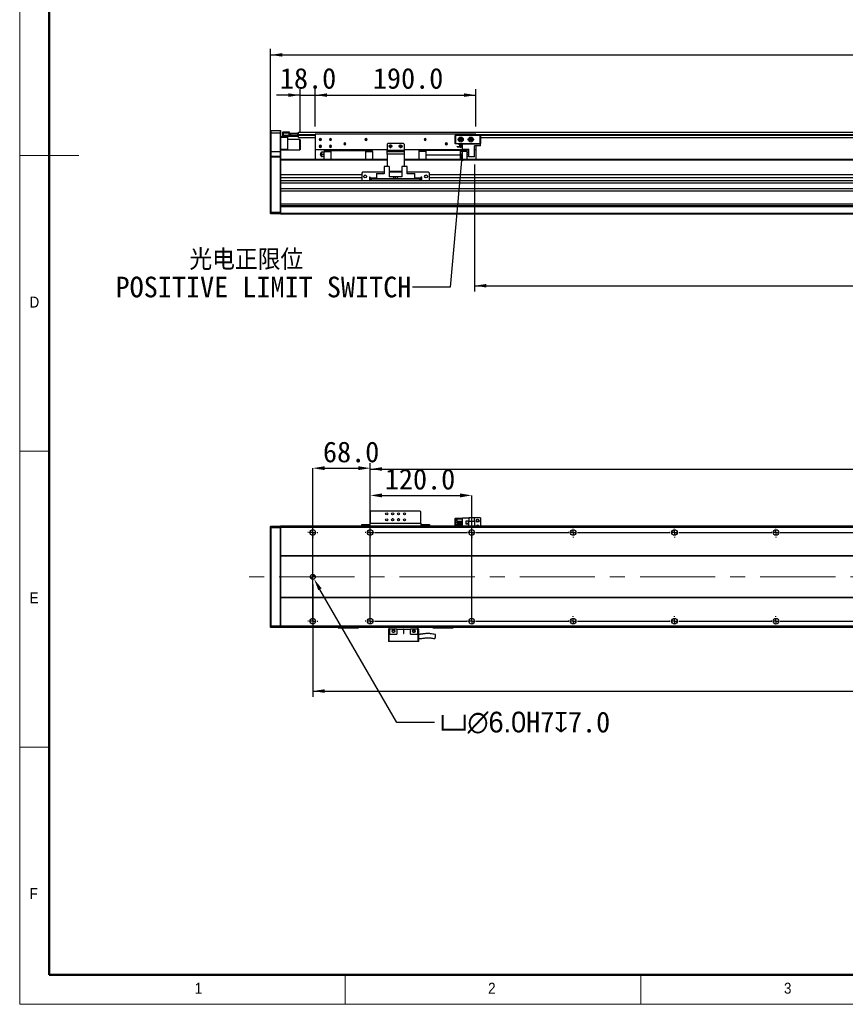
# Model space of a CAD drawing. Header units: millimetres. Extents: x 35 to 2924, y 35 to 2044.
# Tile 1 of 9: x 35 to 1012, y 35 to 1200. Entities that reach past the tile are written whole.
import ezdxf

# ---------------------------------------------------------------- set-up
doc = ezdxf.new("R2010")
doc.units = ezdxf.units.MM
doc.header["$LTSCALE"] = 7
doc.header["$PDSIZE"] = -1
doc.linetypes.add('CENTERX2', pattern=[20.32, 12.7, -2.54, 2.54, -2.54])
doc.layers.add('DIMNS', color=7, linetype='Continuous')
doc.styles.add('SLDTEXTSTYLE1', font='Gothic.ttf', dxfattribs={"width": 0.913})
doc.styles.add('SLDTEXTSTYLE10', font='txt', dxfattribs={"bigfont": 'bigfont'})
doc.styles.add('SLDTEXTSTYLE9', font='txt')
doc.dimstyles.new('SLDDIMSTYLE0', dxfattribs={"dimtxt": 24.5, "dimasz": 14, "dimexe": 0, "dimexo": 0.0625, "dimgap": 6.125, "dimtad": 2, "dimdec": 1, "dimrnd": 1e-09, "dimzin": 4, "dimdsep": 46, "dimtxsty": 'SLDTEXTSTYLE9', "dimsah": 1, "dimcen": 0.09, "dimadec": 0, "dimazin": 1, "dimtfac": 1, "dimtdec": 1, "dimtofl": 0, "dimtmove": 0, "dimatfit": 3, "dimfxl": 0, "dimfrac": 2, "dimtolj": 1, "dimtzin": 12, "dimarcsym": 0})
doc.dimstyles.new('SLDDIMSTYLE1', dxfattribs={"dimtxt": 24.5, "dimasz": 14, "dimexe": 0, "dimexo": 0.0625, "dimgap": 6.125, "dimtad": 2, "dimdec": 1, "dimrnd": 1e-09, "dimzin": 4, "dimdsep": 46, "dimtxsty": 'SLDTEXTSTYLE9', "dimsah": 1, "dimcen": 0.09, "dimadec": 0, "dimazin": 1, "dimtfac": 1, "dimtdec": 1, "dimtmove": 0, "dimatfit": 0, "dimfxl": 0, "dimfrac": 2, "dimtolj": 1, "dimtzin": 12, "dimarcsym": 0})
doc.dimstyles.new('SLDDIMSTYLE2', dxfattribs={"dimtxt": 0.18, "dimasz": 14, "dimexe": 0, "dimexo": 0.0625, "dimgap": 0, "dimtad": 0, "dimtih": 1, "dimtoh": 1, "dimdec": 0, "dimrnd": 1e-09, "dimzin": 0, "dimdsep": 46, "dimtxsty": 'Standard', "dimsah": 1, "dimcen": 0.09, "dimadec": 0, "dimazin": 0, "dimtfac": 14, "dimtdec": 0, "dimtofl": 0, "dimtmove": 0, "dimatfit": 3, "dimfxl": 0, "dimfrac": 2, "dimtolj": 1, "dimtzin": 0, "dimarcsym": 0})
doc.dimstyles.new('SLDDIMSTYLE4', dxfattribs={"dimtxt": 24.5, "dimasz": 14, "dimexe": 0, "dimexo": 0.0625, "dimgap": 6.125, "dimtad": 0, "dimtih": 1, "dimtoh": 1, "dimdec": 1, "dimrnd": 1e-09, "dimzin": 4, "dimdsep": 46, "dimtxsty": 'SLDTEXTSTYLE9', "dimsah": 1, "dimcen": 0, "dimadec": 0, "dimazin": 1, "dimtfac": 1, "dimtdec": 1, "dimtofl": 0, "dimtmove": 0, "dimatfit": 3, "dimfxl": 0, "dimfrac": 2, "dimtolj": 1, "dimtzin": 12, "dimarcsym": 0})

# ---------------------------------------------------------------- blocks, each defined once
blk = doc.blocks.new('_D')
at = {"layer": 'DIMNS'}
for p, q in [((331.7, 1046.3), (331.7, 1165.6)), ((2247.7, 1046.3), (2247.7, 1165.6)), ((331.7, 1158.6), (2247.7, 1158.6))]:
    blk.add_line(p, q, dxfattribs=at)
for points in [[(331.7, 1158.6), (345.7, 1156.5), (345.7, 1160.7)], [(2247.7, 1158.6), (2233.7, 1160.7), (2233.7, 1156.5)]]:
    blk.add_solid(points, dxfattribs=at)
at = {"layer": 'DIMNS', "insert": (1245.1, 1190.8), "char_height": 24.5, "attachment_point": 1, "style": 'SLDTEXTSTYLE9'}
blk.add_mtext('1916.0', dxfattribs=at)
blk = doc.blocks.new('_D_1')
at = {"layer": 'DIMNS'}
for p, q in [((366.7, 1111), (338.7, 1111)), ((366.7, 1067), (366.7, 1118)), ((366.7, 1111), (384.7, 1111)), ((384.7, 1073.8), (384.7, 1118)), ((384.7, 1111), (412.7, 1111))]:
    blk.add_line(p, q, dxfattribs=at)
for points in [[(366.7, 1111), (352.7, 1113.1), (352.7, 1108.9)], [(384.7, 1111), (398.7, 1108.9), (398.7, 1113.1)]]:
    blk.add_solid(points, dxfattribs=at)
at = {"layer": 'DIMNS', "insert": (342.8, 1143.1), "char_height": 24.5, "attachment_point": 1, "style": 'SLDTEXTSTYLE9'}
blk.add_mtext('18.0', dxfattribs=at)
blk = doc.blocks.new('_D_2')
at = {"layer": 'DIMNS'}
for p, q in [((384.7, 1073.8), (384.7, 1118)), ((384.7, 1111), (574.7, 1111)), ((574.7, 1073.8), (574.7, 1118))]:
    blk.add_line(p, q, dxfattribs=at)
for points in [[(384.7, 1111), (398.7, 1108.9), (398.7, 1113.1)], [(574.7, 1111), (560.7, 1113.1), (560.7, 1108.9)]]:
    blk.add_solid(points, dxfattribs=at)
at = {"layer": 'DIMNS', "insert": (452.8, 1143.1), "char_height": 24.5, "attachment_point": 1, "style": 'SLDTEXTSTYLE9'}
blk.add_mtext('190.0', dxfattribs=at)
blk = doc.blocks.new('_D_4')
at = {"layer": 'DIMNS'}
for p, q in [((573.2, 1029), (573.2, 878.4)), ((1973.2, 1025.5), (1973.2, 878.4)), ((573.2, 885.4), (1973.2, 885.4))]:
    blk.add_line(p, q, dxfattribs=at)
for points in [[(573.2, 885.4), (587.2, 883.3), (587.2, 887.5)], [(1973.2, 885.4), (1959.2, 887.5), (1959.2, 883.3)]]:
    blk.add_solid(points, dxfattribs=at)
at = {"layer": 'DIMNS', "char_height": 24.5, "attachment_point": 1, "style": 'SLDTEXTSTYLE9'}
for s, insert in [('Stroke T=', (1174.3, 917.6)), ('1400.0', (1315.9, 917.6))]:
    blk.add_mtext(s, dxfattribs=dict(at, insert=insert))
blk = doc.blocks.new('SW_NOTE_3')
at = {"layer": 'DIMNS', "color": 0, "char_height": 24.5, "attachment_point": 1}
for s, insert, style in [('    光电正限位', (-351.5, 45), 'SLDTEXTSTYLE10'), ('POSITIVE LIMIT SWITCH', (-351.5, 12.6), 'SLDTEXTSTYLE9')]:
    blk.add_mtext(s, dxfattribs=dict(at, insert=insert, style=style))
blk = doc.blocks.new('_D_13')
at = {"layer": 'DIMNS'}
for p, q in [((381.7, 532), (381.7, 398.7)), ((2197.7, 526.4), (2197.7, 398.7)), ((381.7, 405.7), (2197.7, 405.7))]:
    blk.add_line(p, q, dxfattribs=at)
for points in [[(381.7, 405.7), (395.7, 403.6), (395.7, 407.8)], [(2197.7, 405.7), (2183.7, 407.8), (2183.7, 403.6)]]:
    blk.add_solid(points, dxfattribs=at)
at = {"layer": 'DIMNS', "insert": (1259.1, 437.8), "char_height": 24.5, "attachment_point": 1, "style": 'SLDTEXTSTYLE9'}
blk.add_mtext('1816.0', dxfattribs=at)
blk = doc.blocks.new('_D_15')
at = {"layer": 'Defpoints', "color": 0}
for p in [(380.2, 543.5), (383.2, 538.3)]:
    blk.add_point(p, dxfattribs=at)
at = {"layer": 'DIMNS', "color": 0, "lineweight": -2}
for p, q in [((481.2, 368.6), (390.2, 526.1)), ((525.9, 368.6), (481.2, 368.6))]:
    blk.add_line(p, q, dxfattribs=at)
at = {"layer": 'DIMNS', "color": 0}
blk.add_solid([(392.2, 527.3), (388.2, 525), (383.2, 538.3)], dxfattribs=at)
at = {"layer": 'DIMNS', "color": 0, "insert": (532.1, 381.3), "char_height": 24.5, "attachment_point": 1, "style": 'SLDTEXTSTYLE9'}
blk.add_mtext('\\A1;{\\fGDT|b0|i0|c134|p2;v\\fMS PGothic|b0|i0|c128|p34;∅6.0}H7{\\fGDT|b0|i0|c134|p2;x}7.0', dxfattribs=at)
blk = doc.blocks.new('_D_18')
at = {"layer": 'DIMNS'}
for p, q in [((449.7, 608.1), (449.7, 675.5)), ((449.7, 668.5), (2129.7, 668.5)), ((2129.7, 608.1), (2129.7, 675.5))]:
    blk.add_line(p, q, dxfattribs=at)
for points in [[(449.7, 668.5), (463.7, 666.4), (463.7, 670.6)], [(2129.7, 668.5), (2115.7, 670.6), (2115.7, 666.4)]]:
    blk.add_solid(points, dxfattribs=at)
at = {"layer": 'DIMNS', "char_height": 24.5, "attachment_point": 1, "style": 'SLDTEXTSTYLE9'}
for s, insert in [('1680.0', (1125.3, 700.6)), ('=14×120.0(PITCH)', (1221, 700.6))]:
    blk.add_mtext(s, dxfattribs=dict(at, insert=insert))
blk = doc.blocks.new('_D_19')
at = {"layer": 'Defpoints', "color": 0}
for p in [(569.7, 637.3), (449.7, 599.2), (569.7, 488.4)]:
    blk.add_point(p, dxfattribs=at)
at = {"layer": 'DIMNS', "color": 0, "lineweight": -2}
for p, q in [((449.7, 599.3), (449.7, 637.3)), ((463.7, 637.3), (555.7, 637.3)), ((569.7, 488.4), (569.7, 637.3))]:
    blk.add_line(p, q, dxfattribs=at)
at = {"layer": 'DIMNS', "color": 0}
for points in [[(463.7, 639.6), (463.7, 634.9), (449.7, 637.3)], [(555.7, 639.6), (555.7, 634.9), (569.7, 637.3)]]:
    blk.add_solid(points, dxfattribs=at)
at = {"layer": 'DIMNS', "color": 0, "insert": (508.6, 668.8), "char_height": 24.5, "attachment_point": 2, "style": 'SLDTEXTSTYLE9'}
blk.add_mtext('\\A1;120.0', dxfattribs=at)
blk = doc.blocks.new('_D_20')
at = {"layer": 'Defpoints', "color": 0}
for p in [(449.7, 669.5), (381.7, 488.4), (449.7, 488.4)]:
    blk.add_point(p, dxfattribs=at)
at = {"layer": 'DIMNS', "color": 0, "lineweight": -2}
for p, q in [((381.7, 488.4), (381.7, 669.5)), ((395.7, 669.5), (435.7, 669.5)), ((449.7, 488.4), (449.7, 669.5))]:
    blk.add_line(p, q, dxfattribs=at)
at = {"layer": 'DIMNS', "color": 0}
for points in [[(395.7, 671.8), (395.7, 667.2), (381.7, 669.5)], [(435.7, 671.8), (435.7, 667.2), (449.7, 669.5)]]:
    blk.add_solid(points, dxfattribs=at)
at = {"layer": 'DIMNS', "color": 0, "insert": (427.1, 701), "char_height": 24.5, "attachment_point": 2, "style": 'SLDTEXTSTYLE9'}
blk.add_mtext('\\A1;68.0', dxfattribs=at)
blk = doc.blocks.new('SW_CENTERMARKSYMBOL_1')
at = {"layer": 'DIMNS', "color": 0}
for p, q in [((-5.08, 105), (-5.84, 105)), ((0, 105), (-2.54, 105)), ((0, 110.08), (0, 110.84)), ((0, 105), (0, 107.54)), ((0, 105), (0, 102.46)), ((0, 105), (2.54, 105)), ((5.08, 105), (5.84, 105)), ((182.92, 105), (182.16, 105)), ((188, 105), (185.46, 105)), ((188, 110.08), (188, 110.84)), ((188, 105), (188, 107.54)), ((188, 105), (188, 102.46)), ((188, 105), (190.54, 105)), ((193.08, 105), (193.84, 105)), ((0, 99.92), (0, 99.16)), ((188, 99.92), (188, 99.16)), ((-5.08, 0), (-5.84, 0)), ((0, 0), (-2.54, 0)), ((0, 5.08), (0, 5.84)), ((0, 0), (0, 2.54)), ((0, 0), (0, -2.54)), ((0, 0), (2.54, 0)), ((5.08, 0), (5.84, 0)), ((0, -5.08), (0, -5.84))]:
    blk.add_line(p, q, dxfattribs=at)
blk = doc.blocks.new('SW_CENTERMARKSYMBOL_2')
at = {"layer": 'DIMNS', "color": 0}
for p, q in [((-125.08, 0), (-125.84, 0)), ((-120, 0), (-122.54, 0)), ((-120, 5.08), (-120, 5.84)), ((-120, 0), (-120, 2.54)), ((-120, 0), (-120, -2.54)), ((-120, 0), (-117.46, 0)), ((-114.92, 0), (-5.08, 0)), ((-5.08, 0), (-5.84, 0)), ((0, 0), (-2.54, 0)), ((0, 0), (-2.54, 0)), ((0, 5.08), (0, 5.84)), ((0, 0), (0, 2.54)), ((0, 0), (0, 2.54)), ((0, 0), (0, -2.54)), ((0, 0), (2.54, 0)), ((0, 0), (0, -2.54)), ((0, 0), (2.54, 0)), ((5.08, 0), (5.84, 0)), ((5.08, 0), (114.92, 0)), ((114.92, 0), (114.16, 0)), ((120, 0), (117.46, 0)), ((120, 0), (117.46, 0)), ((120, 0), (117.46, 0)), ((120, 5.08), (120, 5.84)), ((120, 0), (120, 2.54)), ((120, 0), (120, 2.54)), ((120, 0), (120, 2.54)), ((120, 0), (120, -2.54)), ((120, 0), (122.54, 0)), ((120, 0), (120, -2.54)), ((120, 0), (122.54, 0)), ((120, 0), (120, -2.54)), ((120, 0), (122.54, 0)), ((125.08, 0), (125.84, 0)), ((125.08, 0), (234.92, 0)), ((234.92, 0), (234.16, 0)), ((240, 0), (237.46, 0)), ((240, 0), (237.46, 0)), ((240, 0), (237.46, 0)), ((240, 0), (237.46, 0)), ((240, 5.08), (240, 5.84)), ((240, 0), (240, 2.54)), ((240, 0), (240, 2.54)), ((240, 0), (240, 2.54)), ((240, 0), (240, 2.54)), ((240, 0), (240, -2.54)), ((240, 0), (242.54, 0)), ((240, 0), (240, -2.54)), ((240, 0), (242.54, 0)), ((240, 0), (240, -2.54)), ((240, 0), (242.54, 0)), ((240, 0), (240, -2.54)), ((240, 0), (242.54, 0)), ((245.08, 0), (245.84, 0)), ((245.08, 0), (354.92, 0)), ((354.92, 0), (354.16, 0)), ((360, 0), (357.46, 0)), ((360, 0), (357.46, 0)), ((360, 0), (357.46, 0)), ((360, 0), (357.46, 0)), ((360, 0), (357.46, 0)), ((360, 5.08), (360, 5.84)), ((360, 0), (360, 2.54)), ((360, 0), (360, 2.54)), ((360, 0), (360, 2.54)), ((360, 0), (360, 2.54)), ((360, 0), (360, 2.54)), ((360, 0), (360, -2.54)), ((360, 0), (362.54, 0)), ((360, 0), (360, -2.54)), ((360, 0), (362.54, 0)), ((360, 0), (360, -2.54)), ((360, 0), (362.54, 0)), ((360, 0), (360, -2.54)), ((360, 0), (362.54, 0)), ((360, 0), (360, -2.54)), ((360, 0), (362.54, 0)), ((365.08, 0), (365.84, 0)), ((365.08, 0), (474.92, 0)), ((-120, -5.08), (-120, -5.84)), ((0, -5.08), (0, -5.84)), ((120, -5.08), (120, -5.84)), ((240, -5.08), (240, -5.84)), ((360, -5.08), (360, -5.84))]:
    blk.add_line(p, q, dxfattribs=at)
blk = doc.blocks.new('SW_CENTERMARKSYMBOL_3')
at = {"layer": 'DIMNS', "color": 0}
for p, q in [((-245.08, 0), (-245.84, 0)), ((-240, 0), (-242.54, 0)), ((-240, 5.08), (-240, 5.84)), ((-240, 0), (-240, 2.54)), ((-240, 0), (-240, -2.54)), ((-240, 0), (-237.46, 0)), ((-234.92, 0), (-125.08, 0)), ((-125.08, 0), (-125.84, 0)), ((-120, 0), (-122.54, 0)), ((-120, 0), (-122.54, 0)), ((-120, 5.08), (-120, 5.84)), ((-120, 0), (-120, 2.54)), ((-120, 0), (-120, 2.54)), ((-120, 0), (-120, -2.54)), ((-120, 0), (-117.46, 0)), ((-120, 0), (-120, -2.54)), ((-120, 0), (-117.46, 0)), ((-114.92, 0), (-114.16, 0)), ((-114.92, 0), (-5.08, 0)), ((-5.08, 0), (-5.84, 0)), ((0, 0), (-2.54, 0)), ((0, 0), (-2.54, 0)), ((0, 0), (-2.54, 0)), ((0, 5.08), (0, 5.84)), ((0, 0), (0, 2.54)), ((0, 0), (0, 2.54)), ((0, 0), (0, 2.54)), ((0, 0), (0, -2.54)), ((0, 0), (2.54, 0)), ((0, 0), (0, -2.54)), ((0, 0), (2.54, 0)), ((0, 0), (0, -2.54)), ((0, 0), (2.54, 0)), ((5.08, 0), (5.84, 0)), ((5.08, 0), (114.92, 0)), ((114.92, 0), (114.16, 0)), ((120, 0), (117.46, 0)), ((120, 0), (117.46, 0)), ((120, 0), (117.46, 0)), ((120, 0), (117.46, 0)), ((120, 5.08), (120, 5.84)), ((120, 0), (120, 2.54)), ((120, 0), (120, 2.54)), ((120, 0), (120, 2.54)), ((120, 0), (120, 2.54)), ((120, 0), (120, -2.54)), ((120, 0), (122.54, 0)), ((120, 0), (120, -2.54)), ((120, 0), (122.54, 0)), ((120, 0), (120, -2.54)), ((120, 0), (122.54, 0)), ((120, 0), (120, -2.54)), ((120, 0), (122.54, 0)), ((125.08, 0), (125.84, 0)), ((125.08, 0), (234.92, 0)), ((234.92, 0), (234.16, 0)), ((240, 0), (237.46, 0)), ((240, 0), (237.46, 0)), ((240, 0), (237.46, 0)), ((240, 0), (237.46, 0)), ((240, 0), (237.46, 0)), ((240, 5.08), (240, 5.84)), ((240, 0), (240, 2.54)), ((240, 0), (240, 2.54)), ((240, 0), (240, 2.54)), ((240, 0), (240, 2.54)), ((240, 0), (240, 2.54)), ((240, 0), (240, -2.54)), ((240, 0), (242.54, 0)), ((240, 0), (240, -2.54)), ((240, 0), (242.54, 0)), ((240, 0), (240, -2.54)), ((240, 0), (242.54, 0)), ((240, 0), (240, -2.54)), ((240, 0), (242.54, 0)), ((240, 0), (240, -2.54)), ((240, 0), (242.54, 0)), ((245.08, 0), (245.84, 0)), ((245.08, 0), (354.92, 0)), ((-240, -5.08), (-240, -5.84)), ((-120, -5.08), (-120, -5.84)), ((0, -5.08), (0, -5.84)), ((120, -5.08), (120, -5.84)), ((240, -5.08), (240, -5.84))]:
    blk.add_line(p, q, dxfattribs=at)
blk = doc.blocks.new('SW_DOWELSYMBOL_0')
at = {"linetype": 'Continuous', "lineweight": 18}
h = blk.add_hatch(color=0, dxfattribs=at)
edge = h.paths.add_edge_path(flags=0)
edge.add_arc((0, 0), 3, 180, 270)
edge.add_line((0, -3), (0, 0))
edge.add_line((0, 0), (-3, 0))
h = blk.add_hatch(color=0, dxfattribs=at)
edge = h.paths.add_edge_path(flags=0)
edge.add_arc((0, 0), 3, 0, 90)
edge.add_line((0, 3), (0, 0))
edge.add_line((0, 0), (3, 0))
at = {"layer": 'DIMNS', "color": 0}
blk.add_circle((0, 0), 3, dxfattribs=at)

msp = doc.modelspace()

# ---------------------------------------------------------------- linework, layer by layer
at = {"color": 7, "linetype": 'Continuous', "lineweight": 18}
for p, q in [((35, 2044), (35, 35)), ((70, 2009), (70, 70)), ((35, 1039.5), (105, 1039.5)), ((35, 689.5), (70, 689.5)), ((70, 339.5), (35, 339.5)), ((70, 70), (2870, 70)), ((420, 35), (420, 70)), ((770, 70), (770, 35)), ((861, 70), (2870, 70)), ((35, 35), (2905, 35))]:
    msp.add_line(p, q, dxfattribs=at)
at = {"color": 7, "linetype": 'Continuous', "lineweight": 50}
for p, q in [((70, 2009), (70, 70)), ((70, 70), (2870, 70))]:
    msp.add_line(p, q, dxfattribs=at)
at = {"color": 7, "linetype": 'Continuous', "lineweight": 25}
for p, q in [((331.99, 1068.93), (331.69, 1068.63)), ((331.69, 1065.93), (331.69, 1068.63)), ((331.99, 1065.93), (331.69, 1065.93)), ((331.69, 1043.93), (331.69, 1065.93)), ((331.99, 1068.93), (331.99, 1065.93)), ((331.99, 1068.93), (343.39, 1068.93)), ((331.99, 1065.93), (331.99, 1043.93)), ((343.39, 1065.93), (331.99, 1065.93)), ((343.39, 1065.93), (343.39, 1068.93)), ((343.39, 1068.93), (343.69, 1068.63)), ((343.39, 1043.93), (343.39, 1065.93)), ((343.39, 1065.93), (343.69, 1065.93)), ((343.69, 1068.63), (343.69, 1065.93)), ((343.69, 1065.93), (343.69, 1043.93)), ((343.69, 1061.93), (346.49, 1061.93)), ((351.69, 1060.93), (343.69, 1060.93)), ((346.19, 1067.13), (346.49, 1067.43)), ((346.19, 1065.93), (346.19, 1067.13)), ((346.19, 1063.43), (346.19, 1065.93)), ((346.19, 1065.93), (346.49, 1065.93)), ((346.19, 1062.23), (346.19, 1063.43)), ((346.49, 1063.43), (346.19, 1063.43)), ((346.49, 1061.93), (346.19, 1062.23)), ((346.49, 1067.43), (346.49, 1065.93)), ((346.49, 1067.43), (353.69, 1067.43)), ((346.49, 1065.93), (346.49, 1063.43)), ((353.69, 1065.93), (346.49, 1065.93)), ((346.49, 1063.43), (346.49, 1061.93)), ((346.49, 1063.43), (363.89, 1063.43)), ((363.89, 1061.93), (346.49, 1061.93)), ((351.69, 1061.93), (351.69, 1060.93)), ((351.69, 1060.93), (351.69, 1046.93)), ((353.69, 1067.43), (353.69, 1065.93)), ((353.69, 1063.63), (353.69, 1065.93)), ((353.69, 1063.93), (363.89, 1063.93)), ((363.89, 1063.63), (353.69, 1063.63)), ((354.19, 1063.93), (354.19, 1064.13)), ((354.19, 1064.13), (354.69, 1064.13)), ((354.69, 1064.13), (354.69, 1066.13)), ((354.69, 1066.13), (355.19, 1066.13)), ((355.19, 1064.13), (354.69, 1064.13)), ((355.19, 1066.13), (355.19, 1064.13)), ((355.19, 1066.13), (364.19, 1066.13)), ((355.19, 1064.13), (364.19, 1064.13)), ((363.89, 1063.93), (364.19, 1063.63)), ((363.89, 1063.93), (363.89, 1063.63)), ((363.89, 1063.93), (364.69, 1063.93)), ((363.89, 1063.43), (363.89, 1063.63)), ((363.89, 1063.63), (364.19, 1063.63)), ((363.89, 1061.93), (363.89, 1063.43)), ((363.89, 1063.43), (364.19, 1063.43)), ((363.89, 1061.93), (364.19, 1062.23)), ((364.19, 1064.13), (364.19, 1066.13)), ((364.19, 1066.13), (364.69, 1066.13)), ((364.69, 1064.13), (364.19, 1064.13)), ((364.19, 1063.63), (364.19, 1063.43)), ((364.19, 1063.43), (364.19, 1062.23)), ((364.69, 1067.28), (2215.69, 1067.28)), ((364.69, 1066.13), (364.69, 1067.28)), ((364.69, 1066.13), (364.69, 1065.94)), ((364.69, 1064.28), (364.69, 1065.94)), ((364.69, 1063.78), (364.69, 1064.28)), ((364.69, 1060.78), (364.69, 1063.78)), ((364.69, 1060.78), (384.69, 1060.78)), ((574.69, 1064.93), (384.69, 1064.93)), ((384.69, 1064.93), (384.69, 1046.43)), ((550.19, 1063.13), (550.49, 1063.43)), ((550.19, 1053.73), (550.19, 1063.13)), ((550.49, 1063.01), (550.19, 1063.13)), ((550.49, 1063.43), (579.89, 1063.43)), ((550.49, 1063.43), (550.61, 1063.13)), ((550.61, 1063.13), (550.49, 1063.01)), ((550.49, 1063.01), (550.49, 1053.86)), ((579.77, 1063.13), (550.61, 1063.13)), ((574.69, 1064.93), (574.69, 1063.43)), ((579.89, 1063.43), (579.77, 1063.13)), ((579.89, 1063.01), (579.77, 1063.13)), ((579.89, 1063.43), (580.19, 1063.13)), ((580.19, 1063.13), (579.89, 1063.01)), ((579.89, 1053.86), (579.89, 1063.01)), ((580.19, 1063.13), (580.19, 1053.73)), ((580.19, 1060.78), (2001.19, 1060.78)), ((366.39, 1058.43), (351.69, 1058.43)), ((366.69, 1058.13), (366.39, 1058.43)), ((366.39, 1046.83), (366.39, 1058.43)), ((366.69, 1058.13), (366.69, 1047.11)), ((390.69, 1058.43), (389.44, 1058.43)), ((390.69, 1050.43), (389.44, 1050.43)), ((390.69, 1058.43), (391.94, 1058.43)), ((390.69, 1050.43), (391.94, 1050.43)), ((402.69, 1058.43), (401.44, 1058.43)), ((402.69, 1050.43), (401.44, 1050.43)), ((402.69, 1058.43), (403.94, 1058.43)), ((402.69, 1050.43), (403.94, 1050.43)), ((419.69, 1053.43), (418.44, 1053.43)), ((419.69, 1053.43), (420.94, 1053.43)), ((444.69, 1058.43), (443.44, 1058.43)), ((444.69, 1058.43), (445.94, 1058.43)), ((470.69, 1053.93), (469.69, 1052.93)), ((469.69, 1052.93), (469.69, 1045.93)), ((488.69, 1053.93), (470.69, 1053.93)), ((473.69, 1050.43), (472.44, 1050.43)), ((473.69, 1050.43), (474.94, 1050.43)), ((485.69, 1050.43), (484.44, 1050.43)), ((485.69, 1050.43), (486.94, 1050.43)), ((489.69, 1052.93), (488.69, 1053.93)), ((489.69, 1052.93), (489.69, 1045.93)), ((514.69, 1058.43), (513.44, 1058.43)), ((514.69, 1058.43), (515.94, 1058.43)), ((539.69, 1053.43), (538.44, 1053.43)), ((539.69, 1053.43), (540.94, 1053.43)), ((550.49, 1053.86), (550.19, 1053.73)), ((550.49, 1053.43), (550.19, 1053.73)), ((550.49, 1053.86), (550.61, 1053.73)), ((550.61, 1053.73), (550.49, 1053.43)), ((558.69, 1053.43), (550.49, 1053.43)), ((550.61, 1053.73), (579.77, 1053.73)), ((552.49, 1049.88), (552.49, 1050.18)), ((552.49, 1050.18), (558.69, 1050.18)), ((552.49, 1049.88), (558.69, 1049.88)), ((554.89, 1052.83), (558.69, 1052.83)), ((554.89, 1052.13), (554.89, 1052.83)), ((554.89, 1052.13), (558.69, 1052.13)), ((556.69, 1058.43), (555.44, 1058.43)), ((555.44, 1050.43), (555.47, 1050.18)), ((556.69, 1050.43), (555.44, 1050.43)), ((556.69, 1058.43), (557.94, 1058.43)), ((556.69, 1050.43), (557.94, 1050.43)), ((557.92, 1050.18), (557.94, 1050.43)), ((558.69, 1047.23), (558.69, 1053.43)), ((558.69, 1053.43), (580.19, 1053.43)), ((568.69, 1058.43), (567.44, 1058.43)), ((568.69, 1058.43), (569.94, 1058.43)), ((573.19, 1037.93), (573.19, 1050.83)), ((580.19, 1050.83), (573.19, 1050.83)), ((574.69, 1050.83), (574.69, 1046.43)), ((579.77, 1053.73), (579.89, 1053.86)), ((579.77, 1053.73), (579.89, 1053.43)), ((580.19, 1053.73), (579.89, 1053.86)), ((580.19, 1053.73), (579.89, 1053.43)), ((580.19, 1050.83), (580.19, 1053.43)), ((331.99, 1043.93), (331.69, 1043.93)), ((331.69, 1038.63), (331.69, 1043.93)), ((331.99, 1038.93), (331.69, 1038.63)), ((331.69, 1037.43), (331.69, 1038.63)), ((331.69, 972.56), (331.69, 1037.43)), ((331.99, 1037.43), (331.69, 1037.43)), ((331.99, 1043.93), (331.99, 1038.93)), ((343.39, 1043.93), (331.99, 1043.93)), ((331.99, 1038.93), (331.99, 1037.43)), ((331.99, 1038.93), (343.39, 1038.93)), ((331.99, 1037.43), (331.99, 972.43)), ((343.39, 1037.43), (331.99, 1037.43)), ((343.39, 1038.93), (343.39, 1043.93)), ((343.69, 1043.93), (343.39, 1043.93)), ((343.39, 1037.43), (343.39, 1038.93)), ((343.69, 1038.63), (343.39, 1038.93)), ((343.39, 972.43), (343.39, 1037.43)), ((343.69, 1037.43), (343.39, 1037.43)), ((343.69, 1046.93), (351.69, 1046.93)), ((351.69, 1045.93), (343.69, 1045.93)), ((343.69, 1043.93), (343.69, 1038.63)), ((343.69, 1038.63), (343.69, 1037.43)), ((343.69, 1037.43), (343.69, 1034.65)), ((351.69, 1046.93), (351.69, 1045.93)), ((351.69, 1046.43), (366.39, 1046.43)), ((366.39, 1046.43), (366.39, 1046.83)), ((366.39, 1046.43), (366.69, 1046.73)), ((366.69, 1047.11), (366.69, 1046.73)), ((469.69, 1046.43), (384.69, 1046.43)), ((384.69, 1046.43), (384.69, 1034.93)), ((395.19, 1043.43), (392.87, 1043.43)), ((392.87, 1040.93), (395.19, 1040.93)), ((395.19, 1038.43), (392.87, 1038.43)), ((403.44, 1045.33), (395.19, 1045.33)), ((395.19, 1045.33), (395.19, 1044.38)), ((395.19, 1044.38), (403.44, 1044.38)), ((395.19, 1034.93), (395.19, 1044.38)), ((403.44, 1045.43), (403.44, 1046.43)), ((403.44, 1045.43), (443.94, 1045.43)), ((403.44, 1034.93), (403.44, 1045.43)), ((443.94, 1045.43), (443.94, 1046.43)), ((443.94, 1045.43), (443.94, 1034.93)), ((452.19, 1045.33), (443.94, 1045.33)), ((443.94, 1044.38), (452.19, 1044.38)), ((452.19, 1044.38), (452.19, 1045.33)), ((452.19, 1044.38), (452.19, 1034.93)), ((469.69, 1045.93), (489.69, 1045.93)), ((469.69, 1044.43), (469.69, 1045.93)), ((469.69, 1044.43), (489.69, 1044.43)), ((469.69, 1040.93), (469.69, 1044.43)), ((469.69, 1040.93), (469.69, 1026.68)), ((489.69, 1040.93), (469.69, 1040.93)), ((566.24, 1046.43), (489.69, 1046.43)), ((489.69, 1045.93), (489.69, 1044.43)), ((489.69, 1044.43), (489.69, 1040.93)), ((489.69, 1040.93), (489.69, 1026.68)), ((515.44, 1045.33), (507.19, 1045.33)), ((507.19, 1045.33), (507.19, 1044.38)), ((515.44, 1044.38), (507.19, 1044.38)), ((507.19, 1044.38), (507.19, 1034.93)), ((515.44, 1046.43), (515.44, 1045.43)), ((555.94, 1045.43), (515.44, 1045.43)), ((515.44, 1045.43), (515.44, 1040.43)), ((515.44, 1040.43), (555.94, 1040.43)), ((515.44, 1040.43), (515.44, 1040.13)), ((555.94, 1040.13), (515.44, 1040.13)), ((515.44, 1040.13), (515.44, 1034.93)), ((555.94, 1045.43), (555.94, 1046.43)), ((555.94, 1045.43), (555.94, 1040.43)), ((564.19, 1045.33), (555.94, 1045.33)), ((564.19, 1044.38), (555.94, 1044.38)), ((555.94, 1040.13), (555.94, 1040.43)), ((555.94, 1040.13), (555.94, 1034.93)), ((558.69, 1047.23), (566.24, 1047.23)), ((564.19, 1044.38), (564.19, 1045.33)), ((564.19, 1034.93), (564.19, 1044.38)), ((564.19, 1043.43), (566.24, 1043.43)), ((564.19, 1040.93), (566.24, 1040.93)), ((566.24, 1038.43), (564.19, 1038.43)), ((566.24, 1037.93), (566.24, 1047.23)), ((573.19, 1037.93), (566.24, 1037.93)), ((574.69, 1046.43), (573.19, 1046.43)), ((574.69, 1046.43), (574.69, 1034.93)), ((469.69, 1034.93), (343.69, 1034.93)), ((343.69, 1034.65), (343.69, 1033.93)), ((343.69, 1033.93), (343.69, 1016.48)), ((466.19, 1026.68), (466.19, 1017.78)), ((472.19, 1026.68), (466.19, 1026.68)), ((472.19, 1026.68), (472.19, 1014.28)), ((487.19, 1026.68), (487.19, 1014.28)), ((493.19, 1026.68), (487.19, 1026.68)), ((1973.19, 1034.93), (489.69, 1034.93)), ((493.19, 1017.78), (493.19, 1026.68)), ((343.69, 1016.48), (343.69, 1013.08)), ((439.69, 1016.48), (343.69, 1016.48)), ((440.69, 1019.78), (439.69, 1018.78)), ((439.69, 1018.78), (439.69, 1010.78)), ((466.19, 1019.78), (440.69, 1019.78)), ((449.69, 1013.78), (448.69, 1013.78)), ((448.69, 1013.78), (448.69, 1009.78)), ((449.69, 1012.78), (449.69, 1013.78)), ((456.99, 1018.28), (464.79, 1018.28)), ((456.99, 1018.28), (456.99, 1017.78)), ((456.99, 1017.78), (456.99, 1011.78)), ((466.19, 1017.78), (456.99, 1017.78)), ((465.29, 1017.78), (464.79, 1018.28)), ((487.19, 1020.43), (472.19, 1020.43)), ((487.19, 1019.78), (472.19, 1019.78)), ((477.69, 1014.28), (472.19, 1014.28)), ((477.69, 1011.78), (477.69, 1014.28)), ((479.69, 1014.28), (477.69, 1014.28)), ((479.69, 1011.78), (479.69, 1014.28)), ((481.69, 1014.28), (479.69, 1014.28)), ((481.69, 1014.28), (481.69, 1011.78)), ((487.19, 1014.28), (481.69, 1014.28)), ((518.69, 1019.78), (493.19, 1019.78)), ((502.39, 1017.78), (493.19, 1017.78)), ((494.59, 1018.28), (494.09, 1017.78)), ((494.59, 1018.28), (502.39, 1018.28)), ((502.39, 1017.78), (502.39, 1018.28)), ((502.39, 1011.78), (502.39, 1017.78)), ((510.69, 1013.78), (509.69, 1013.78)), ((509.69, 1013.78), (509.69, 1012.78)), ((510.69, 1009.78), (510.69, 1013.78)), ((519.69, 1018.78), (518.69, 1019.78)), ((519.69, 1010.78), (519.69, 1018.78)), ((2059.69, 1016.48), (519.69, 1016.48)), ((439.69, 1013.08), (343.69, 1013.08)), ((343.69, 1013.08), (343.69, 1009.56)), ((2235.69, 1009.56), (343.69, 1009.56)), ((343.69, 1009.56), (343.69, 1008.25)), ((343.69, 1008.25), (343.69, 972.56)), ((2235.69, 1006.96), (343.69, 1006.96)), ((439.69, 1010.78), (440.69, 1009.78)), ((440.69, 1009.78), (448.69, 1009.78)), ((449.69, 1013.08), (448.69, 1013.08)), ((449.69, 1012.78), (449.69, 1011.78)), ((449.69, 1009.78), (449.69, 1011.78)), ((449.69, 1011.78), (450.69, 1011.78)), ((450.69, 1009.78), (449.69, 1009.78)), ((450.69, 1011.78), (450.69, 1009.78)), ((508.69, 1011.78), (450.69, 1011.78)), ((508.69, 1009.78), (450.69, 1009.78)), ((508.69, 1009.78), (508.69, 1011.78)), ((508.69, 1011.78), (509.69, 1011.78)), ((509.69, 1009.78), (508.69, 1009.78)), ((510.69, 1013.08), (509.69, 1013.08)), ((509.69, 1011.78), (509.69, 1012.78)), ((509.69, 1011.78), (509.69, 1009.78)), ((510.69, 1009.78), (518.69, 1009.78)), ((518.69, 1009.78), (519.69, 1010.78)), ((2059.69, 1013.08), (519.69, 1013.08)), ((2235.69, 1000.03), (343.69, 1000.03)), ((2235.69, 997.43), (343.69, 997.43)), ((2235.69, 981.93), (343.69, 981.93)), ((2235.69, 979.93), (343.69, 979.93)), ((2235.69, 978.93), (343.69, 978.93)), ((331.69, 970.73), (331.69, 972.56)), ((331.69, 972.56), (331.99, 972.43)), ((331.69, 970.73), (331.99, 970.43)), ((331.99, 972.43), (331.99, 970.43)), ((331.99, 972.43), (343.39, 972.43)), ((343.39, 970.43), (331.99, 970.43)), ((343.69, 972.56), (343.39, 972.43)), ((343.39, 970.43), (343.39, 972.43)), ((343.69, 970.73), (343.39, 970.43)), ((343.69, 972.56), (343.69, 972.36)), ((343.69, 972.36), (343.69, 970.93)), ((2235.69, 970.93), (343.69, 970.93)), ((343.69, 970.93), (343.69, 969.93)), ((2235.69, 969.93), (343.69, 969.93)), ((450.69, 618.66), (449.69, 617.66)), ((449.69, 617.66), (449.69, 603.86)), ((508.69, 618.66), (450.69, 618.66)), ((509.69, 617.66), (508.69, 618.66)), ((509.69, 603.86), (509.69, 617.66)), ((550.49, 610.36), (550.19, 610.06)), ((550.49, 610.06), (550.19, 610.06)), ((550.19, 600.86), (550.19, 610.06)), ((550.49, 610.36), (550.61, 610.36)), ((550.61, 610.36), (550.49, 610.06)), ((550.49, 610.06), (550.49, 600.86)), ((554.89, 610.06), (550.49, 610.06)), ((550.61, 610.36), (554.89, 610.36)), ((552.49, 606.92), (552.49, 609.42)), ((552.49, 609.42), (558.69, 609.42)), ((552.49, 606.92), (558.69, 606.92)), ((554.89, 609.42), (554.89, 610.36)), ((554.89, 610.36), (558.69, 610.36)), ((554.89, 605.88), (554.89, 606.92)), ((558.69, 600.86), (558.69, 610.66)), ((558.69, 610.66), (566.24, 610.66)), ((565.99, 606.96), (562.79, 606.96)), ((562.79, 606.96), (562.79, 603.76)), ((565.89, 606.86), (562.89, 606.86)), ((562.89, 606.86), (562.89, 603.86)), ((565.89, 603.86), (565.89, 606.86)), ((565.99, 603.76), (565.99, 606.96)), ((573.19, 610.66), (566.24, 610.66)), ((566.24, 610.66), (566.24, 606.36)), ((573.19, 606.36), (566.24, 606.36)), ((566.24, 601.36), (566.24, 606.36)), ((573.19, 606.36), (573.19, 610.66)), ((580.19, 610.66), (573.19, 610.66)), ((573.19, 606.36), (573.19, 601.36)), ((580.19, 610.66), (580.19, 600.86)), ((331.69, 600.56), (331.99, 600.86)), ((331.69, 598.73), (331.69, 600.56)), ((331.69, 598.73), (331.99, 598.86)), ((331.69, 482.98), (331.69, 598.73)), ((331.99, 600.86), (331.99, 598.86)), ((331.99, 600.86), (343.39, 600.86)), ((331.99, 598.86), (331.99, 482.86)), ((343.39, 598.86), (331.99, 598.86)), ((343.39, 598.86), (343.39, 600.86)), ((343.69, 600.56), (343.39, 600.86)), ((343.39, 482.86), (343.39, 598.86)), ((343.69, 598.73), (343.39, 598.86)), ((2235.69, 600.86), (343.69, 600.86)), ((343.69, 600.86), (343.69, 600.56)), ((343.69, 600.56), (343.69, 600.36)), ((2235.69, 600.36), (343.69, 600.36)), ((343.69, 600.36), (343.69, 599.36)), ((2235.69, 599.36), (343.69, 599.36)), ((343.69, 599.36), (343.69, 565.86)), ((439.69, 600.86), (439.69, 602.86)), ((439.69, 602.86), (440.69, 602.86)), ((440.69, 602.86), (440.69, 600.86)), ((440.69, 602.86), (448.69, 602.86)), ((448.69, 602.86), (448.69, 600.86)), ((449.69, 602.86), (448.69, 602.86)), ((449.69, 600.86), (449.69, 603.86)), ((509.69, 603.86), (449.69, 603.86)), ((509.69, 603.86), (509.69, 600.86)), ((510.69, 602.86), (509.69, 602.86)), ((510.69, 602.86), (510.69, 600.86)), ((510.69, 602.86), (518.69, 602.86)), ((518.69, 600.86), (518.69, 602.86)), ((518.69, 602.86), (519.69, 602.86)), ((519.69, 602.86), (519.69, 600.86)), ((552.49, 605.88), (558.69, 605.88)), ((552.49, 604.38), (552.49, 605.88)), ((552.49, 604.38), (558.69, 604.38)), ((552.49, 603.34), (558.69, 603.34)), ((552.49, 601.84), (552.49, 603.34)), ((552.49, 601.84), (558.69, 601.84)), ((554.89, 603.34), (554.89, 604.38)), ((554.89, 600.86), (554.89, 601.84)), ((562.79, 603.76), (565.99, 603.76)), ((562.89, 603.86), (565.89, 603.86)), ((566.24, 601.36), (573.19, 601.36)), ((566.24, 601.36), (566.24, 600.86)), ((573.19, 600.86), (573.19, 601.36)), ((2235.69, 565.86), (343.69, 565.86)), ((343.69, 565.86), (343.69, 565.36)), ((2235.69, 565.36), (343.69, 565.36)), ((343.69, 565.36), (343.69, 516.36)), ((2235.69, 516.36), (343.69, 516.36)), ((343.69, 516.36), (343.69, 515.86)), ((2235.69, 515.86), (343.69, 515.86)), ((343.69, 515.86), (343.69, 482.36)), ((331.69, 481.16), (331.69, 482.98)), ((331.69, 482.98), (331.99, 482.86)), ((331.69, 481.16), (331.99, 480.86)), ((331.99, 482.86), (331.99, 480.86)), ((331.99, 482.86), (343.39, 482.86)), ((343.39, 480.86), (331.99, 480.86)), ((343.69, 482.98), (343.39, 482.86)), ((343.39, 480.86), (343.39, 482.86)), ((343.69, 481.16), (343.39, 480.86)), ((2235.69, 482.36), (343.69, 482.36)), ((343.69, 482.36), (343.69, 481.36)), ((343.69, 481.36), (343.69, 481.16)), ((2235.69, 481.36), (343.69, 481.36)), ((343.69, 481.16), (343.69, 480.86)), ((2235.69, 480.86), (343.69, 480.86)), ((411.69, 480.66), (411.69, 480.86)), ((411.69, 480.66), (411.99, 480.36)), ((411.69, 480.66), (412.69, 480.66)), ((412.81, 480.36), (411.99, 480.36)), ((412.69, 480.86), (412.69, 480.66)), ((412.81, 480.36), (412.69, 480.66)), ((412.69, 480.66), (434.69, 480.66)), ((434.57, 480.36), (412.81, 480.36)), ((434.57, 480.36), (434.69, 480.66)), ((435.39, 480.36), (434.57, 480.36)), ((434.69, 480.66), (434.69, 480.86)), ((434.69, 480.66), (435.69, 480.66)), ((435.39, 480.36), (435.69, 480.66)), ((435.69, 480.86), (435.69, 480.66)), ((471.19, 478.96), (471.19, 464.56)), ((472.39, 478.96), (471.19, 478.96)), ((472.19, 478.96), (472.19, 480.86)), ((472.39, 478.96), (472.39, 472.96)), ((481.19, 478.96), (472.39, 478.96)), ((481.19, 478.96), (481.19, 472.96)), ((481.19, 478.96), (488.94, 478.96)), ((489.44, 478.96), (488.94, 478.96)), ((488.94, 478.96), (488.94, 474.21)), ((489.44, 478.96), (497.19, 478.96)), ((489.44, 474.21), (489.44, 478.96)), ((497.19, 472.96), (497.19, 478.96)), ((505.99, 478.96), (497.19, 478.96)), ((505.99, 472.96), (505.99, 478.96)), ((507.19, 478.96), (505.99, 478.96)), ((506.19, 478.96), (506.19, 480.86)), ((507.19, 464.56), (507.19, 478.96)), ((523.69, 480.66), (523.69, 480.86)), ((523.69, 480.66), (523.99, 480.36)), ((523.69, 480.66), (524.69, 480.66)), ((524.81, 480.36), (523.99, 480.36)), ((524.69, 480.86), (524.69, 480.66)), ((524.81, 480.36), (524.69, 480.66)), ((524.69, 480.66), (546.69, 480.66)), ((546.57, 480.36), (524.81, 480.36)), ((546.57, 480.36), (546.69, 480.66)), ((547.39, 480.36), (546.57, 480.36)), ((546.69, 480.66), (546.69, 480.86)), ((546.69, 480.66), (547.69, 480.66)), ((547.39, 480.36), (547.69, 480.66)), ((547.69, 480.86), (547.69, 480.66)), ((472.39, 472.96), (472.19, 472.96)), ((472.19, 464.56), (472.19, 472.96)), ((472.39, 472.96), (481.19, 472.96)), ((497.19, 472.96), (505.99, 472.96)), ((500.57, 477.41), (500.74, 477.51)), ((500.57, 477.41), (500.74, 477.51)), ((502.2, 477.01), (502.33, 476.61)), ((506.19, 472.96), (505.99, 472.96)), ((506.19, 472.96), (506.19, 464.56)), ((472.19, 464.56), (471.19, 464.56)), ((506.19, 464.56), (472.19, 464.56)), ((486.19, 464.56), (486.19, 464.36)), ((486.88, 464.36), (486.19, 464.36)), ((492.19, 464.36), (486.88, 464.36)), ((492.19, 464.36), (492.19, 464.56)), ((507.19, 464.56), (506.19, 464.56))]:
    msp.add_line(p, q, dxfattribs=at)
at = {"color": 8, "linetype": 'Continuous', "lineweight": 25}
for p, q in [((364.69, 1064.28), (384.69, 1064.28)), ((364.69, 1063.78), (384.69, 1063.78)), ((574.69, 1064.28), (2004.69, 1064.28)), ((574.69, 1063.78), (2004.69, 1063.78)), ((469.69, 1033.93), (343.69, 1033.93)), ((1973.69, 1033.93), (489.69, 1033.93)), ((456.99, 1012.78), (449.69, 1012.78)), ((509.69, 1012.78), (502.39, 1012.78)), ((476.94, 609.36), (475.44, 609.36)), ((483.94, 609.36), (482.44, 609.36))]:
    msp.add_line(p, q, dxfattribs=at)
at = {"color": 7, "linetype": 'Continuous', "lineweight": 25}
for centre, radius in [((556.69, 1058.43), 3), ((568.69, 1058.43), 3), ((473.69, 1050.43), 1.7), ((485.69, 1050.43), 1.7), ((556.69, 1058.43), 1.7), ((568.69, 1058.43), 1.7), ((443.69, 1014.78), 1.7), ((515.69, 1014.78), 1.7), ((469.19, 615.36), 1.25), ((469.19, 608.36), 1.25), ((476.19, 615.36), 1.25), ((476.19, 608.36), 1.25), ((483.19, 615.36), 1.25), ((483.19, 608.36), 1.25), ((490.19, 615.36), 1.25), ((490.19, 608.36), 1.25), ((576.69, 607.36), 1.75), ((576.69, 607.36), 1.25), ((381.69, 593.36), 3.3), ((449.69, 593.36), 3.3), ((569.69, 593.36), 3.3), ((689.69, 593.36), 3.3), ((809.69, 593.36), 3.3), ((929.69, 593.36), 3.3), ((381.69, 540.86), 3), ((381.69, 488.36), 3.3), ((449.69, 488.36), 3.3), ((569.69, 488.36), 3.3), ((689.69, 488.36), 3.3), ((809.69, 488.36), 3.3), ((929.69, 488.36), 3.3), ((477.19, 476.46), 1.6), ((501.19, 476.46), 1.6)]:
    msp.add_circle(centre, radius, dxfattribs=at)
for centre, radius, start, end in [((390.69, 1058.43), 1.25, 0, 180), ((390.69, 1058.43), 1.25, 180, 0), ((390.69, 1050.43), 1.25, 0, 180), ((390.69, 1050.43), 1.25, 180, 0), ((402.69, 1058.43), 1.25, 0, 180), ((402.69, 1058.43), 1.25, 180, 0), ((402.69, 1050.43), 1.25, 0, 180), ((402.69, 1050.43), 1.25, 180, 0), ((419.69, 1053.43), 1.25, 0, 180), ((419.69, 1053.43), 1.25, 180, 0), ((444.69, 1058.43), 1.25, 0, 180), ((444.69, 1058.43), 1.25, 180, 0), ((473.69, 1050.43), 1.25, 0, 180), ((473.69, 1050.43), 1.25, 180, 0), ((485.69, 1050.43), 1.25, 0, 180), ((485.69, 1050.43), 1.25, 180, 0), ((514.69, 1058.43), 1.25, 0, 180), ((514.69, 1058.43), 1.25, 180, 0), ((539.69, 1053.43), 1.25, 0, 180), ((539.69, 1053.43), 1.25, 180, 0), ((556.69, 1058.43), 1.25, 0, 180), ((556.69, 1058.43), 1.25, 180, 0), ((556.69, 1050.43), 1.25, 0, 180), ((556.69, 1050.43), 1.25, 206.10388, 333.89612), ((568.69, 1058.43), 1.25, 0, 180), ((568.69, 1058.43), 1.25, 180, 0), ((390.79, 1040.93), 0.25, 111.37089, 270), ((393.69, 1040.93), 3, 123.52372, 170.18362), ((393.69, 1040.93), 3, 189.86644, 236.41825), ((576.69, 600.36), 1.75, 16.60155, 163.39845), ((576.69, 600.36), 1.25, 23.57818, 156.42182), ((489.19, 474.21), 0.25, 180, 0)]:
    msp.add_arc(centre, radius, start, end, dxfattribs=at)
for points, knots in [([(390.7, 1041.16), (390.7, 1041.16), (390.7, 1041.15), (390.7, 1041.1), (390.7, 1041.02), (390.7, 1040.93), (390.7, 1040.84), (390.7, 1040.76), (390.7, 1040.71), (390.7, 1040.7), (390.7, 1040.7)], [0, 0, 0, 0, 0.125362, 0.2500082, 0.3748834, 0.499741, 0.624391, 0.7497228, 0.8748311, 1, 1, 1, 1]), ([(392.03, 1038.43), (392.03, 1038.43), (392.01, 1038.43), (392.08, 1038.43), (392.24, 1038.43), (392.51, 1038.43), (392.75, 1038.43), (392.87, 1038.43)], [0, 0, 0, 0, 0.001317, 0.2504142, 0.4999164, 0.7497436, 1, 1, 1, 1]), ([(392.87, 1043.43), (392.75, 1043.43), (392.51, 1043.43), (392.24, 1043.43), (392.07, 1043.43), (392.04, 1043.43), (392.03, 1043.43)], [0, 0, 0, 0, 0.2502183, 0.5009161, 0.7517237, 1, 1, 1, 1]), ([(392.87, 1040.93), (392.75, 1041), (392.51, 1041.14), (392.24, 1041.45), (392.07, 1041.8), (392.01, 1042.18), (392.07, 1042.56), (392.24, 1042.91), (392.51, 1043.22), (392.75, 1043.36), (392.87, 1043.43)], [0, 0, 0, 0, 0.1248111, 0.2498618, 0.374967, 0.4999423, 0.6246698, 0.7495993, 0.874692, 1, 1, 1, 1]), ([(392.87, 1038.43), (392.75, 1038.5), (392.51, 1038.64), (392.24, 1038.95), (392.07, 1039.3), (392.01, 1039.68), (392.07, 1040.06), (392.24, 1040.41), (392.51, 1040.72), (392.75, 1040.86), (392.87, 1040.93)], [0, 0, 0, 0, 0.1248113, 0.2498615, 0.3749671, 0.4999433, 0.6246693, 0.7496, 0.8746916, 1, 1, 1, 1]), ([(477.17, 477.76), (477.31, 477.73), (477.6, 477.68), (477.95, 477.42), (478.13, 477.18), (478.19, 477.03), (478.2, 477.01)], [0, 0, 0, 0, 0.3223286, 0.6432126, 0.9518441, 1, 1, 1, 1]), ([(501.17, 477.76), (501.31, 477.73), (501.6, 477.68), (501.95, 477.42), (502.13, 477.18), (502.19, 477.03), (502.2, 477.01)], [0, 0, 0, 0, 0.3223122, 0.6432198, 0.9518434, 1, 1, 1, 1]), ([(478.33, 476.61), (478.35, 476.48), (478.39, 476.22), (478.28, 475.83), (478.06, 475.48), (477.72, 475.22), (477.31, 475.07), (476.85, 475.06), (476.41, 475.19), (476.18, 475.37), (476.07, 475.46)], [0, 0, 0, 0, 0.11473858, 0.23059411, 0.35092847, 0.475828, 0.60545526, 0.73940343, 0.87754823, 1, 1, 1, 1]), ([(501.19, 477.61), (501.07, 477.6), (500.84, 477.58), (500.53, 477.42), (500.27, 477.18), (500.1, 476.87), (500.02, 476.53), (500.06, 476.18), (500.19, 475.85), (500.42, 475.58), (500.72, 475.39), (501.06, 475.3), (501.41, 475.31), (501.74, 475.43), (502.02, 475.64), (502.23, 475.92), (502.35, 476.26), (502.34, 476.49), (502.33, 476.61)], [0, 0, 0, 0, 0.0624975, 0.1249974, 0.1874966, 0.2499968, 0.3124967, 0.3749967, 0.4374953, 0.4999973, 0.5624942, 0.6249954, 0.6874961, 0.7499954, 0.812497, 0.8749977, 0.9374987, 1, 1, 1, 1]), ([(502.33, 476.61), (502.35, 476.48), (502.39, 476.22), (502.28, 475.83), (502.06, 475.48), (501.72, 475.22), (501.31, 475.07), (500.85, 475.06), (500.41, 475.19), (500.18, 475.37), (500.07, 475.46)], [0, 0, 0, 0, 0.11473837, 0.23059298, 0.35092638, 0.47582492, 0.60545114, 0.73939824, 0.87754195, 1, 1, 1, 1]), ([(526.5, 472.75), (525.53, 472.91), (523.72, 473.19), (521.25, 473.58), (519.19, 473.75), (517.34, 473.79), (515.31, 473.71), (513.48, 473.5), (511.97, 473.28), (510.96, 473.13), (509.91, 472.98), (508.85, 472.86), (507.93, 472.78), (507.38, 472.82), (507.19, 472.83)], [0, 0, 0, 0, 0.155774, 0.2907859, 0.3967697, 0.4749902, 0.5735898, 0.7047464, 0.7546895, 0.8070875, 0.8612087, 0.9159556, 0.9704068, 1, 1, 1, 1]), ([(507.19, 467.84), (507.43, 467.83), (508.14, 467.81), (509.29, 467.9), (510.97, 468.09), (512.67, 468.36), (514.35, 468.59), (515.79, 468.73), (517.48, 468.82), (519.39, 468.76), (521.43, 468.53), (523.54, 468.17), (525.09, 467.94), (525.93, 467.81)], [0, 0, 0, 0, 0.03686822, 0.11253972, 0.17851835, 0.30280514, 0.38427044, 0.44452762, 0.53028647, 0.64733845, 0.744746, 0.86035447, 1, 1, 1, 1]), ([(525.94, 467.85), (525.97, 467.84), (526.07, 467.8), (526.26, 468.07), (526.48, 468.56), (526.67, 469.26), (526.81, 470.07), (526.88, 470.91), (526.89, 471.69), (526.81, 472.3), (526.68, 472.69), (526.56, 472.72), (526.5, 472.73)], [0, 0, 0, 0, 0.0574058, 0.1630258, 0.2664661, 0.3699764, 0.4747878, 0.5815846, 0.6902315, 0.7997756, 0.9088172, 1, 1, 1, 1])]:
    msp.add_open_spline(points, degree=3, knots=knots, dxfattribs=at)
at = {"layer": 'DIMNS', "linetype": 'CENTERX2', "lineweight": 18}
msp.add_line((2280.14, 540.86), (299.24, 540.86), dxfattribs=at)

# ---------------------------------------------------------------- block references
at = {"layer": 'DIMNS'}
for name, p in [('SW_NOTE_3', (499.87, 883.56)), ('SW_CENTERMARKSYMBOL_1', (381.69, 488.36)), ('SW_CENTERMARKSYMBOL_3', (689.69, 593.36)), ('SW_DOWELSYMBOL_0', (381.69, 540.86)), ('SW_CENTERMARKSYMBOL_2', (569.69, 488.36))]:
    msp.add_blockref(name, p, dxfattribs=at)

# ---------------------------------------------------------------- texts
at = {"color": 7, "linetype": 'Continuous', "lineweight": 0, "char_height": 12.96, "attachment_point": 1, "style": 'SLDTEXTSTYLE1'}
for s, insert in [('D', (46.67, 872.52)), ('E', (46.67, 522.52)), ('F', (46.67, 172.52)), ('1', (242.08, 60.52)), ('2', (589.17, 60.52)), ('3', (939.17, 60.52))]:
    msp.add_mtext(s, dxfattribs=dict(at, insert=insert))

# ---------------------------------------------------------------- dimensions: what is measured, and where the dimension line sits
at = {"layer": 'DIMNS'}
for base, p1, p2, dimstyle, picture, middle in [((2247.69, 1158.61), (331.69, 1037.43), (2247.69, 1037.43), 'SLDDIMSTYLE0', '_D', (1292.97, 1158.61)), ((384.69, 1110.96), (366.69, 1058.13), (384.69, 1064.93), 'SLDDIMSTYLE1', '_D_1', (373.01, 1110.96)), ((574.69, 1110.96), (384.69, 1064.93), (574.69, 1064.93), 'SLDDIMSTYLE0', '_D_2', (491.8, 1110.96)), ((449.69, 669.51), (381.69, 488.36), (449.69, 488.36), 'SLDDIMSTYLE1', '_D_20', (427.12, 669.51)), ((569.69, 637.26), (449.69, 599.2), (569.69, 488.36), 'SLDDIMSTYLE1', '_D_19', (508.59, 637.26)), ((2197.69, 405.67), (381.69, 540.86), (2197.69, 535.32), 'SLDDIMSTYLE0', '_D_13', (1307, 405.67))]:
    dim = msp.add_linear_dim(base=base, p1=p1, p2=p2, dimstyle=dimstyle, dxfattribs=at)
    dim.commit()
    dim.dimension.update_dxf_attribs({"geometry": picture, "text_midpoint": middle, "dimtype": 160})
dim = msp.add_linear_dim(base=(1973.19, 885.42), p1=(573.19, 1037.93), p2=(1973.19, 1034.43), angle=0, text='Stroke T=<>', dimstyle='SLDDIMSTYLE0', dxfattribs=at)
dim.commit()
dim.dimension.update_dxf_attribs({"geometry": '_D_4', "text_midpoint": (1292.97, 885.42), "dimtype": 160})
dim = msp.add_linear_dim(base=(2129.69, 668.5), p1=(449.69, 599.2), p2=(2129.69, 599.2), text='<>=14×120.0(PITCH)', dimstyle='SLDDIMSTYLE0', dxfattribs=at)
dim.commit()
dim.dimension.update_dxf_attribs({"geometry": '_D_18', "text_midpoint": (1306.43, 668.5), "dimtype": 160})
dim = msp.add_diameter_dim_2p(p1=(380.19, 543.46), p2=(383.19, 538.26), text='{\\fGDT|b0|i0|c134|p2;v\\fMS PGothic|b0|i0|c128|p34;<>}H7{\\fGDT|b0|i0|c134|p2;x}7.0', dimstyle='SLDDIMSTYLE4', dxfattribs=at)
dim.commit()
dim.dimension.update_dxf_attribs({"geometry": '_D_15', "text_midpoint": (647.54, 368.56), "dimtype": 163})

# ---------------------------------------------------------------- leaders
msp.add_leader([(558.69, 1047.23), (544.32, 883.56), (499.87, 883.56)], dimstyle='SLDDIMSTYLE2', dxfattribs=at)

doc.saveas('drawing.dxf')
